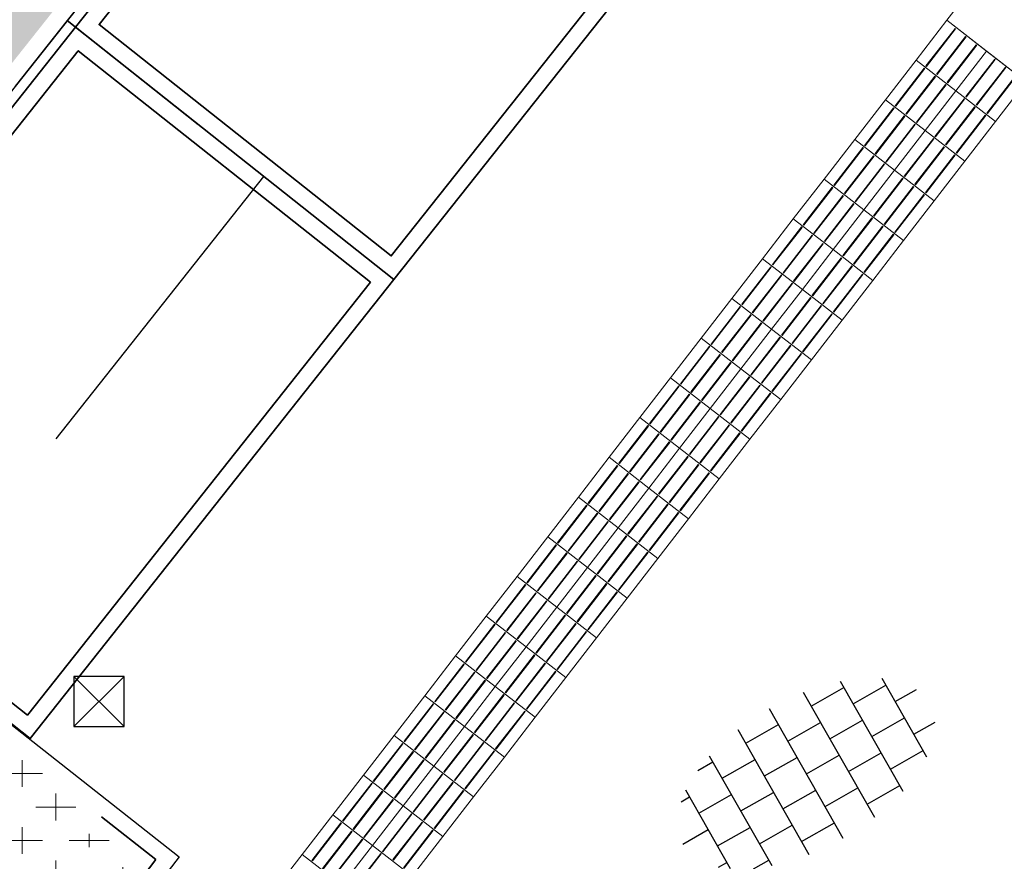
# Model space of a CAD drawing. Header units: metres. Extents: x -1 to 222837, y -2 to 853657.
# Tile 226 of 256: x 111375.3 to 111381.19, y 426513.08 to 426518.11. Entities that reach past the tile are written whole.
import ezdxf
from ezdxf.enums import TextEntityAlignment as Align

# ---------------------------------------------------------------- set-up
doc = ezdxf.new("R2010")
doc.units = ezdxf.units.M
doc.header["$XCLIPFRAME"] = 0
for name, pattern in [('VH-OPSLUITBAND_100X200', [16, 8, -2, 4, -2]), ('VH-TROTTOIRBAND_130-150', [15, 5, -2, 2, -2, 2, -2]), ('XX-HIDDEN', [4, 2, -2])]:
    doc.linetypes.add(name, pattern=pattern)
for name, color, linetype, lineweight in [('A-TXT-T25', 7, 'Continuous', 25), ('B-OI-RI-GWA_KOLK-S', 30, 'Continuous', 30), ('N-WE-GR-BOS-A', 42, 'Continuous', 18), ('N-WE-IE-MEUBILAIR_WEGMEUBILAIR_ABRI-G', 1, 'Continuous', 35), ('N-WE-OG-BEBOUWING_FUNDERING-G', 251, 'XX-HIDDEN', 25), ('N-WE-VH-KANTOPSLUITING_OPSLUITBAND_100X200-G VOETPAD', 150, 'VH-OPSLUITBAND_100X200', 35), ('N-WE-VH-KANTOPSLUITING_RWSBAND-G', 210, 'VH-TROTTOIRBAND_130-150', 35), ('N-WE-VH-KANTOPSLUITING_VOORKANT OB 100X200', 7, 'Continuous', 25), ('N-WE-VH-KANTOPSLUITING_VOORKANT RWS-BAND', 7, 'Continuous', 25), ('N-WE-VH-VERHARDING_ASFALT-A', 252, 'Continuous', 18), ('N-WE-VH-VERHARDING_TEGEL-S', 7, 'Continuous', 25), ('N-WE-VW-BLINDENGELEIDEROUTE-Geleidetegel_G', 30, 'Continuous', 18)]:
    doc.layers.add(name, color=color, linetype=linetype, lineweight=lineweight)
doc.layers.add('X-REF', color=7, linetype='Continuous')
doc.styles.add('NLCS-ISO', font='NLCS-ISO.ttf')
doc.styles.add('NLCS-ISO-ANNOTATIEF-T25', font='NLCS-ISO.ttf', dxfattribs={"height": 2.5})
doc.dimstyles.new('NLCS-ANNOTATIEF-T25-PIJL', dxfattribs={"dimtxt": 2.5, "dimasz": 2.5, "dimexe": 2, "dimexo": 2, "dimgap": 0.7, "dimtad": 1, "dimzin": 0, "dimdsep": 46, "dimtxsty": 'NLCS-ISO-ANNOTATIEF-T25', "dimcen": 0, "dimdle": 2, "dimclrd": 256, "dimclre": 256, "dimclrt": 256, "dimadec": 5, "dimazin": 0, "dimtfac": 1, "dimtofl": 0, "dimtmove": 1, "dimatfit": 0, "dimfxl": 2, "dimfxlon": 1, "dimtfillclr": 254, "dimtolj": 1, "dimtzin": 0, "dimlwd": 18, "dimlwe": 18, "dimarcsym": 0})
picture_1 = doc.add_image_def('image1.ecw', size_in_pixel=(400001, 250001))
picture_2 = doc.add_image_def('image2.ecw', size_in_pixel=(120000, 80000))
pattern_1 = [(0, (0, 0), (0.2, 0.2), [0.24, -0.16]), (90, (0.12, -0.08), (-0.8, 5e-17), [0.16, -0.24]), (90, (0.32, 0.12), (-0.8, 5e-17), [0.16, -0.24]), (90, (0.52, -0.04), (-0.8, 5e-17), [0.08, -0.32]), (90, (0.72, 0.16), (-0.8, 5e-17), [0.08, -0.32])]

# ---------------------------------------------------------------- blocks, each defined once
blk = doc.blocks.new('B-SRI-KOLK_STRAAT_300X300-SO')
at = {"color": 0}
for p, q in [((-0.75, 0), (0.75, 1.5)), ((0.75, 0), (-0.75, 1.5))]:
    blk.add_line(p, q, dxfattribs=at)
blk.add_3dface([(-0.75, 0), (0.75, 0), (0.75, 1.5), (-0.75, 1.5)], dxfattribs=at)
blk = doc.blocks.new('SVH-TEGEL_300X300_DUN_HALFST-SO')
for p, q in [((-1.5, -2.866), (-1.5, 2.866)), ((0, -2.973), (0, 2.973)), ((1.5, -2.866), (1.5, 2.866)), ((-3, -2.521), (-3, 2.521)), ((3, -2.521), (3, 2.521)), ((-3.698, 2.25), (-3, 2.25)), ((-1.5, 2.25), (0, 2.25)), ((1.5, 2.25), (3, 2.25)), ((-4.5, -1.802), (-4.5, 1.802)), ((4.5, -1.802), (4.5, 1.802)), ((-4.885, 1.5), (-4.5, 1.5)), ((-3, 1.5), (-1.5, 1.5)), ((0, 1.5), (1.5, 1.5)), ((3, 1.5), (4.5, 1.5)), ((-4.5, 0.75), (-3, 0.75)), ((-1.5, 0.75), (0, 0.75)), ((1.5, 0.75), (3, 0.75)), ((4.5, 0.75), (5.475, 0.75)), ((-5.658, 0), (-4.5, 0)), ((-3, 0), (-1.5, 0)), ((0, 0), (1.5, 0)), ((3, 0), (4.5, 0)), ((-4.5, -0.75), (-3, -0.75)), ((-1.5, -0.75), (0, -0.75)), ((1.5, -0.75), (3, -0.75)), ((4.5, -0.75), (5.475, -0.75)), ((-4.885, -1.5), (-4.5, -1.5)), ((-3, -1.5), (-1.5, -1.5)), ((0, -1.5), (1.5, -1.5)), ((3, -1.5), (4.5, -1.5)), ((-3.698, -2.25), (-3, -2.25)), ((-1.5, -2.25), (0, -2.25)), ((1.5, -2.25), (3, -2.25))]:
    blk.add_line(p, q)
at = {"style": 'NLCS-ISO'}
blk.add_attdef('FORMAAT', text='', height=1.8, dxfattribs=at).set_placement((-5.758, 0), align=Align.MIDDLE_RIGHT)
blk.add_attdef('KLEUR', text='', height=1.8, dxfattribs=at).set_placement((5.575, 0), align=Align.MIDDLE_LEFT)
at = {"style": 'NLCS-ISO', "flags": 1}
blk.add_attdef('FUNCTIE', text='', height=1.8, dxfattribs=at).set_placement((0.116, -3.585), align=Align.MIDDLE_CENTER)
blk = doc.blocks.new('*D1974')
at = {"layer": 'A-TXT-T25', "linetype": 'Continuous', "lineweight": 18, "transparency": 16777216}
for p, q in [((111377.1748, 426521.3082), (111377.0919, 426521.3739)), ((111373.3695, 426516.0303), (111377.095, 426520.7336)), ((111372.8284, 426515.8211), (111372.7455, 426515.8868))]:
    blk.add_line(p, q, dxfattribs=at)
at = {"layer": 'A-TXT-T25', "transparency": 16777216}
for points in [[(111377.0297, 426520.7853), (111377.1604, 426520.6818), (111377.4055, 426521.1255)], [(111373.3042, 426516.0821), (111373.4348, 426515.9786), (111373.059, 426515.6384)]]:
    blk.add_solid(points, dxfattribs=at)
at = {"layer": 'Defpoints', "color": 0, "transparency": 16777216}
for p in [(111377.4055, 426521.1255), (111377.7611, 426520.8438, 6.4024), (111373.4147, 426515.3567, 6.4024)]:
    blk.add_point(p, dxfattribs=at)
at = {"layer": 'A-TXT-T25', "transparency": 16777216, "insert": (111374.9266, 426518.6241), "char_height": 0.5, "attachment_point": 5, "rotation": 51.61655, "style": 'NLCS-ISO-ANNOTATIEF-T25'}
blk.add_mtext('\\A1;7.00', dxfattribs=at)

msp = doc.modelspace()

# ---------------------------------------------------------------- hatches: boundary and pattern name
at = {"layer": 'N-WE-GR-BOS-A', "transparency": 33554559}
h = msp.add_hatch(dxfattribs=at)
h.set_pattern_fill('AGR-BOSPLANTSOEN', color=102, scale=0.2, style=0, pattern_type=2)
h.set_pattern_definition(pattern_1)
h.paths.add_polyline_path([(111352.1191, 426524.9101), (111353.2, 426524.32), (111369.09, 426516.23), (111371.98, 426516.73), (111375.02, 426518.24), (111378.11, 426521.54), (111382.36, 426526.67), (111383.761, 426522.935), (111383.4582, 426522.6376), (111381.4211, 426519.9856), (111380.9517, 426520.3575), (111380.0318, 426519.1726), (111377.7448, 426520.9843), (111375.3093, 426517.9098), (111373.267, 426515.3318), (111373.341, 426515.2735), (111372.721, 426515.141), (111371.763, 426515.014), (111370.748, 426514.992), (111367.795, 426515.248), (111365.798, 426515.646), (111363.97, 426516.425), (111359.543, 426519.595)])
h = msp.add_hatch(dxfattribs=at)
h.set_pattern_fill('AGR-BOSPLANTSOEN', color=102, scale=0.2, style=0, pattern_type=2)
h.set_pattern_definition(pattern_1)
edge = h.paths.add_edge_path()
edge.add_line((111376.1352, 426513.0734), (111373.3407, 426515.2737))
edge.add_line((111373.3407, 426515.2737), (111372.721, 426515.141))
edge.add_line((111372.721, 426515.141), (111371.763, 426515.014))
edge.add_line((111371.763, 426515.014), (111370.748, 426514.992))
edge.add_line((111370.748, 426514.992), (111367.795, 426515.248))
edge.add_line((111367.795, 426515.248), (111365.798, 426515.646))
edge.add_line((111365.798, 426515.646), (111363.97, 426516.425))
edge.add_line((111363.97, 426516.425), (111359.543, 426519.595))
edge.add_line((111359.543, 426519.595), (111358.2252, 426518.0416))
edge.add_line((111358.2252, 426518.0416), (111359.9449, 426516.6877))
edge.add_arc((111374.717, 426535.4504), 23.88, 231.78606, 270.5708)
edge.add_line((111374.9549, 426511.5716), (111376.1352, 426513.0734))
at = {"layer": 'N-WE-VH-VERHARDING_ASFALT-A', "transparency": 33554559}
h = msp.add_hatch(dxfattribs=at)
h.set_pattern_fill('AVH-ASFALT', color=256, style=0, pattern_type=2)
h.set_pattern_definition([(60, (107770.70876, 433861.11063), (-0.173205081, 0.1), []), (120, (107770.70876, 433861.11063), (-0.173205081, -0.1), [])])
edge = h.paths.add_edge_path()
edge.add_line((111324.3521, 426542.0123), (111322.9068, 426543.1502))
edge.add_line((111322.9068, 426543.1502), (111310.2878, 426553.0853))
edge.add_line((111310.2878, 426553.0853), (111309.5174, 426553.6919))
edge.add_line((111309.5174, 426553.6919), (111308.7214, 426552.6412))
edge.add_line((111308.7214, 426552.6412), (111308.6689, 426552.5718))
edge.add_line((111308.6689, 426552.5718), (111308.629, 426552.519))
edge.add_line((111308.629, 426552.519), (111308.5964, 426552.4634))
edge.add_line((111308.5964, 426552.4634), (111308.4519, 426552.2796))
edge.add_line((111308.4519, 426552.2796), (111308.676, 426552.111))
edge.add_line((111308.676, 426552.111), (111313.435, 426548.411))
edge.add_line((111313.435, 426548.411), (111321.725, 426541.944))
edge.add_line((111321.725, 426541.944), (111328.03, 426537.053))
edge.add_line((111328.03, 426537.053), (111331.607, 426534.323))
edge.add_line((111331.607, 426534.323), (111334.748, 426531.913))
edge.add_line((111334.748, 426531.913), (111339.945, 426528.001))
edge.add_line((111339.945, 426528.001), (111346.436, 426523.322))
edge.add_line((111346.436, 426523.322), (111352.959, 426518.66))
edge.add_line((111352.959, 426518.66), (111355.8805, 426516.559))
edge.add_line((111355.8805, 426516.559), (111358.3241, 426514.6292))
edge.add_line((111358.3241, 426514.6292), (111360.4401, 426513.1251))
edge.add_line((111360.4401, 426513.1251), (111363.0544, 426511.5307))
edge.add_line((111363.0544, 426511.5307), (111364.5367, 426510.7298))
edge.add_line((111364.5367, 426510.7298), (111366.076, 426510.045))
edge.add_line((111366.076, 426510.045), (111367.8349, 426509.4273))
edge.add_line((111367.8349, 426509.4273), (111369.6399, 426508.9612))
edge.add_line((111369.6399, 426508.9612), (111369.964, 426508.89))
edge.add_line((111369.964, 426508.89), (111371.9185, 426508.6085))
edge.add_line((111371.9185, 426508.6085), (111373.8923, 426508.5499))
edge.add_line((111373.8923, 426508.5499), (111375.86, 426508.715))
edge.add_line((111375.86, 426508.715), (111377.4798, 426509.0405))
edge.add_line((111377.4798, 426509.0405), (111378.1625, 426509.2465))
edge.add_line((111378.1625, 426509.2465), (111379.0933, 426509.4576))
edge.add_line((111379.0933, 426509.4576), (111380.6089, 426509.9349))
edge.add_line((111380.6089, 426509.9349), (111381.4967, 426510.297))
edge.add_line((111381.4967, 426510.297), (111382.4864, 426510.7797))
edge.add_line((111382.4864, 426510.7797), (111384.1181, 426511.7707))
edge.add_line((111384.1181, 426511.7707), (111383.9658, 426512.2879))
edge.add_arc((111375.2015, 426524.4611), 15, 298.03415, 305.7529, ccw=False)
edge.add_arc((111375.2015, 426524.4611), 15, 272.52427, 298.03415, ccw=False)
edge.add_arc((111374.717, 426535.4504), 26, 231.78606, 272.52427, ccw=False)
edge.add_line((111358.6334, 426515.022), (111324.3521, 426542.0123))

# ---------------------------------------------------------------- linework, layer by layer
at = {"layer": 'N-WE-IE-MEUBILAIR_WEGMEUBILAIR_ABRI-G', "flags": 128}
for points in [[(111379.7145, 426519.2964), (111377.8121, 426520.8034), (111375.6387, 426518.06), (111377.5411, 426516.5529)], [(111379.574, 426519.2801), (111377.8284, 426520.663), (111375.7792, 426518.0763), (111377.5248, 426516.6934)], [(111377.5411, 426516.5529), (111375.6387, 426518.06), (111373.4654, 426515.3165), (111375.3678, 426513.8095)], [(111377.4006, 426516.5366), (111375.655, 426517.9195), (111373.6059, 426515.3328), (111375.3515, 426513.9499)]]:
    msp.add_lwpolyline(points, close=True, dxfattribs=at)
at = {"layer": 'N-WE-OG-BEBOUWING_FUNDERING-G', "flags": 128}
for points in [[(111378.9371, 426519.9122), (111377.7614, 426520.8436), (111375.588, 426518.1001), (111376.7638, 426517.1687)], [(111376.7638, 426517.1687), (111375.588, 426518.1001), (111373.4147, 426515.3567), (111374.5904, 426514.4252)]]:
    msp.add_lwpolyline(points, close=True, dxfattribs=at)
at = {"layer": 'N-WE-VH-KANTOPSLUITING_OPSLUITBAND_100X200-G VOETPAD', "flags": 128}
msp.add_lwpolyline([(111381.7568, 426520.4286), (111381.4211, 426519.9856), (111380.9517, 426520.3575), (111380.0318, 426519.1726), (111377.7448, 426520.9843), (111373.267, 426515.3318), (111376.1188, 426513.0863), (111374.9549, 426511.5716, -0.170865), (111359.9449, 426516.6877), (111322.9802, 426545.7906)], format="xyb", dxfattribs=at)
at = {"layer": 'N-WE-VH-KANTOPSLUITING_RWSBAND-G', "flags": 128}
msp.add_lwpolyline([(111321.4754, 426544.5571), (111324.4882, 426542.1852), (111358.7695, 426515.1949, 0.17965), (111375.8524, 426509.6954, 0.085115), (111380.7344, 426510.7558, 0.085115)], format="xyb", dxfattribs=at)
at = {"layer": 'N-WE-VH-KANTOPSLUITING_VOORKANT OB 100X200', "flags": 128}
msp.add_lwpolyline([(111376.2584, 426513.1038), (111375.0046, 426511.4721, -0.171387), (111359.883, 426516.6092), (111322.8569, 426545.7604), (111325.8952, 426552.5076)], format="xyb", dxfattribs=at)
msp.add_lwpolyline([(111383.5375, 426522.5766), (111381.4381, 426519.8446), (111380.9688, 426520.2164), (111380.0489, 426519.0315), (111377.7611, 426520.8438), (111373.4077, 426515.3483), (111376.2584, 426513.1038)], dxfattribs=at)
at = {"layer": 'N-WE-VH-KANTOPSLUITING_VOORKANT RWS-BAND', "flags": 128}
msp.add_lwpolyline([(111247.4271, 426598.0003), (111272.0178, 426579.2441, 0.021096), (111278.9341, 426574.4162), (111298.1034, 426562.204, -0.019752), (111302.9696, 426558.8266), (111305.738, 426556.6649), (111308.8821, 426554.192), (111310.2878, 426553.0853), (111322.9068, 426543.1502), (111324.3521, 426542.0123), (111358.6334, 426515.022, 0.17965), (111375.8621, 426509.4756, 0.11177), (111382.2514, 426511.2211)], format="xyb", dxfattribs=at)
at = {"layer": 'N-WE-VW-BLINDENGELEIDEROUTE-Geleidetegel_G', "flags": 128}
for points in [[(111381.3188, 426517.7351), (111381.6854, 426518.2101), (111381.2104, 426518.5767), (111380.8438, 426518.1017), (111381.3188, 426517.7351)], [(111380.6604, 426517.8643), (111380.8978, 426517.6808), (111381.0812, 426517.9182), (111380.8438, 426518.1017), (111380.6604, 426517.8643)], [(111380.6604, 426517.8643), (111380.8978, 426517.6808), (111381.0812, 426517.9182), (111380.8438, 426518.1017), (111380.6604, 426517.8643)], [(111380.8959, 426518.0513), (111380.8928, 426518.0538), (111380.7191, 426517.829), (111380.7223, 426517.8266)], [(111380.9592, 426518.0024), (111380.9561, 426518.0048), (111380.7824, 426517.7801), (111380.7856, 426517.7777)], [(111381.0225, 426517.9535), (111381.0194, 426517.9559), (111380.8457, 426517.7312), (111380.8489, 426517.7287)], [(111380.8978, 426517.6808), (111381.1352, 426517.4974), (111381.3186, 426517.7348), (111381.0812, 426517.9182), (111380.8978, 426517.6808)], [(111380.477, 426517.6269), (111380.7144, 426517.4434), (111380.8978, 426517.6808), (111380.6604, 426517.8643), (111380.477, 426517.6269)], [(111381.1333, 426517.8679), (111381.1302, 426517.8703), (111380.9565, 426517.6456), (111380.9597, 426517.6432)], [(111380.7125, 426517.8139), (111380.7093, 426517.8164), (111380.5357, 426517.5916), (111380.5389, 426517.5892)], [(111380.7758, 426517.765), (111380.7726, 426517.7674), (111380.599, 426517.5427), (111380.6022, 426517.5403)], [(111381.1966, 426517.819), (111381.1935, 426517.8214), (111381.0198, 426517.5967), (111381.023, 426517.5942)], [(111381.2599, 426517.7701), (111381.2568, 426517.7725), (111381.0831, 426517.5478), (111381.0863, 426517.5453)], [(111380.8391, 426517.7161), (111380.8359, 426517.7185), (111380.6623, 426517.4938), (111380.6655, 426517.4914)], [(111380.7144, 426517.4434), (111380.9518, 426517.26), (111381.1352, 426517.4974), (111380.8978, 426517.6808), (111380.7144, 426517.4434)], [(111380.7144, 426517.4434), (111380.9518, 426517.26), (111381.1352, 426517.4974), (111380.8978, 426517.6808), (111380.7144, 426517.4434)], [(111380.2936, 426517.3895), (111380.531, 426517.206), (111380.7144, 426517.4434), (111380.477, 426517.6269), (111380.2936, 426517.3895)], [(111380.2936, 426517.3895), (111380.531, 426517.206), (111380.7144, 426517.4434), (111380.477, 426517.6269), (111380.2936, 426517.3895)], [(111380.9499, 426517.6305), (111380.9467, 426517.6329), (111380.7731, 426517.4082), (111380.7763, 426517.4058)], [(111380.5291, 426517.5765), (111380.5259, 426517.579), (111380.3523, 426517.3542), (111380.3554, 426517.3518)], [(111380.5924, 426517.5276), (111380.5892, 426517.53), (111380.4156, 426517.3053), (111380.4188, 426517.3029)], [(111381.0132, 426517.5816), (111381.01, 426517.584), (111380.8364, 426517.3593), (111380.8396, 426517.3568)], [(111381.0765, 426517.5327), (111381.0733, 426517.5351), (111380.8997, 426517.3104), (111380.9029, 426517.3079)], [(111380.6557, 426517.4787), (111380.6525, 426517.4811), (111380.4789, 426517.2564), (111380.4821, 426517.254)], [(111380.531, 426517.206), (111380.7684, 426517.0226), (111380.9518, 426517.26), (111380.7144, 426517.4434), (111380.531, 426517.206)], [(111380.1102, 426517.1521), (111380.3476, 426516.9687), (111380.531, 426517.206), (111380.2936, 426517.3895), (111380.1102, 426517.1521)], [(111380.7665, 426517.3931), (111380.7633, 426517.3955), (111380.5897, 426517.1708), (111380.5928, 426517.1684)], [(111380.3457, 426517.3391), (111380.3425, 426517.3416), (111380.1689, 426517.1168), (111380.172, 426517.1144)], [(111380.8298, 426517.3442), (111380.8266, 426517.3466), (111380.653, 426517.1219), (111380.6561, 426517.1194)], [(111380.8931, 426517.2953), (111380.8899, 426517.2977), (111380.7163, 426517.073), (111380.7195, 426517.0705)], [(111380.409, 426517.2902), (111380.4058, 426517.2926), (111380.2322, 426517.0679), (111380.2353, 426517.0655)], [(111380.4723, 426517.2413), (111380.4691, 426517.2437), (111380.2955, 426517.019), (111380.2986, 426517.0166)], [(111380.3476, 426516.9687), (111380.585, 426516.7852), (111380.7684, 426517.0226), (111380.531, 426517.206), (111380.3476, 426516.9687)], [(111380.3476, 426516.9687), (111380.585, 426516.7852), (111380.7684, 426517.0226), (111380.531, 426517.206), (111380.3476, 426516.9687)], [(111379.9267, 426516.9147), (111380.1641, 426516.7313), (111380.3476, 426516.9687), (111380.1102, 426517.1521), (111379.9267, 426516.9147)], [(111379.9267, 426516.9147), (111380.1641, 426516.7313), (111380.3476, 426516.9687), (111380.1102, 426517.1521), (111379.9267, 426516.9147)], [(111380.5831, 426517.1557), (111380.5799, 426517.1581), (111380.4063, 426516.9334), (111380.4094, 426516.931)], [(111380.1622, 426517.1017), (111380.1591, 426517.1042), (111379.9854, 426516.8794), (111379.9886, 426516.877)], [(111380.6464, 426517.1068), (111380.6432, 426517.1092), (111380.4696, 426516.8845), (111380.4727, 426516.882)], [(111380.7097, 426517.0579), (111380.7065, 426517.0603), (111380.5329, 426516.8356), (111380.536, 426516.8331)], [(111380.2256, 426517.0528), (111380.2224, 426517.0553), (111380.0487, 426516.8305), (111380.0519, 426516.8281)], [(111380.2889, 426517.0039), (111380.2857, 426517.0063), (111380.1121, 426516.7816), (111380.1152, 426516.7792)], [(111380.1641, 426516.7313), (111380.4015, 426516.5478), (111380.585, 426516.7852), (111380.3476, 426516.9687), (111380.1641, 426516.7313)], [(111379.7433, 426516.6773), (111379.9807, 426516.4939), (111380.1641, 426516.7313), (111379.9267, 426516.9147), (111379.7433, 426516.6773)], [(111379.7433, 426516.6773), (111379.9807, 426516.4939), (111380.1641, 426516.7313), (111379.9267, 426516.9147), (111379.7433, 426516.6773)], [(111380.3996, 426516.9183), (111380.3965, 426516.9207), (111380.2228, 426516.696), (111380.226, 426516.6936)], [(111379.9788, 426516.8643), (111379.9757, 426516.8668), (111379.802, 426516.642), (111379.8052, 426516.6396)], [(111380.4629, 426516.8694), (111380.4598, 426516.8718), (111380.2861, 426516.6471), (111380.2893, 426516.6447)], [(111380.0421, 426516.8154), (111380.039, 426516.8179), (111379.8653, 426516.5931), (111379.8685, 426516.5907)], [(111380.1054, 426516.7665), (111380.1023, 426516.7689), (111379.9286, 426516.5442), (111379.9318, 426516.5418)], [(111380.5263, 426516.8205), (111380.5231, 426516.8229), (111380.3495, 426516.5982), (111380.3526, 426516.5957)], [(111379.9807, 426516.4939), (111380.2181, 426516.3104), (111380.4015, 426516.5478), (111380.1641, 426516.7313), (111379.9807, 426516.4939)], [(111379.5599, 426516.4399), (111379.7973, 426516.2565), (111379.9807, 426516.4939), (111379.7433, 426516.6773), (111379.5599, 426516.4399)], [(111380.2162, 426516.6809), (111380.2131, 426516.6833), (111380.0394, 426516.4586), (111380.0426, 426516.4562)], [(111379.7954, 426516.6269), (111379.7922, 426516.6294), (111379.6186, 426516.4046), (111379.6218, 426516.4022)], [(111380.2795, 426516.632), (111380.2764, 426516.6344), (111380.1027, 426516.4097), (111380.1059, 426516.4073)], [(111379.8587, 426516.578), (111379.8555, 426516.5805), (111379.6819, 426516.3557), (111379.6851, 426516.3533)], [(111379.922, 426516.5291), (111379.9189, 426516.5315), (111379.7452, 426516.3068), (111379.7484, 426516.3044)], [(111380.3428, 426516.5831), (111380.3397, 426516.5855), (111380.166, 426516.3608), (111380.1692, 426516.3583)], [(111379.7973, 426516.2565), (111380.0347, 426516.073), (111380.2181, 426516.3104), (111379.9807, 426516.4939), (111379.7973, 426516.2565)], [(111379.7973, 426516.2565), (111380.0347, 426516.073), (111380.2181, 426516.3104), (111379.9807, 426516.4939), (111379.7973, 426516.2565)], [(111379.3765, 426516.2025), (111379.6139, 426516.0191), (111379.7973, 426516.2565), (111379.5599, 426516.4399), (111379.3765, 426516.2025)], [(111379.3765, 426516.2025), (111379.6139, 426516.0191), (111379.7973, 426516.2565), (111379.5599, 426516.4399), (111379.3765, 426516.2025)], [(111380.0328, 426516.4435), (111380.0296, 426516.446), (111379.856, 426516.2212), (111379.8592, 426516.2188)], [(111379.612, 426516.3895), (111379.6088, 426516.392), (111379.4352, 426516.1672), (111379.4384, 426516.1648)], [(111380.0961, 426516.3946), (111380.0929, 426516.397), (111379.9193, 426516.1723), (111379.9225, 426516.1699)], [(111379.6753, 426516.3406), (111379.6721, 426516.3431), (111379.4985, 426516.1183), (111379.5017, 426516.1159)], [(111380.1594, 426516.3457), (111380.1563, 426516.3481), (111379.9826, 426516.1234), (111379.9858, 426516.1209)], [(111379.7386, 426516.2917), (111379.7354, 426516.2941), (111379.5618, 426516.0694), (111379.565, 426516.067)], [(111379.6139, 426516.0191), (111379.8513, 426515.8356), (111380.0347, 426516.073), (111379.7973, 426516.2565), (111379.6139, 426516.0191)], [(111379.1931, 426515.9651), (111379.4305, 426515.7817), (111379.6139, 426516.0191), (111379.3765, 426516.2025), (111379.1931, 426515.9651)], [(111379.8494, 426516.2061), (111379.8462, 426516.2086), (111379.6726, 426515.9838), (111379.6757, 426515.9814)], [(111379.4286, 426516.1521), (111379.4254, 426516.1546), (111379.2518, 426515.9298), (111379.2549, 426515.9274)], [(111379.9127, 426516.1572), (111379.9095, 426516.1596), (111379.7359, 426515.9349), (111379.7391, 426515.9325)], [(111379.4919, 426516.1032), (111379.4887, 426516.1057), (111379.3151, 426515.8809), (111379.3182, 426515.8785)], [(111379.976, 426516.1083), (111379.9728, 426516.1107), (111379.7992, 426515.886), (111379.8024, 426515.8835)], [(111379.5552, 426516.0543), (111379.552, 426516.0568), (111379.3784, 426515.832), (111379.3815, 426515.8296)], [(111379.4305, 426515.7817), (111379.6679, 426515.5982), (111379.8513, 426515.8356), (111379.6139, 426516.0191), (111379.4305, 426515.7817)], [(111379.4305, 426515.7817), (111379.6679, 426515.5982), (111379.8513, 426515.8356), (111379.6139, 426516.0191), (111379.4305, 426515.7817)], [(111379.0096, 426515.7277), (111379.247, 426515.5443), (111379.4305, 426515.7817), (111379.1931, 426515.9651), (111379.0096, 426515.7277)], [(111379.0096, 426515.7277), (111379.247, 426515.5443), (111379.4305, 426515.7817), (111379.1931, 426515.9651), (111379.0096, 426515.7277)], [(111379.666, 426515.9687), (111379.6628, 426515.9712), (111379.4892, 426515.7464), (111379.4923, 426515.744)], [(111379.2451, 426515.9147), (111379.242, 426515.9172), (111379.0683, 426515.6924), (111379.0715, 426515.69)], [(111379.7293, 426515.9198), (111379.7261, 426515.9222), (111379.5525, 426515.6975), (111379.5556, 426515.6951)], [(111379.3085, 426515.8658), (111379.3053, 426515.8683), (111379.1317, 426515.6435), (111379.1348, 426515.6411)], [(111379.7926, 426515.8709), (111379.7894, 426515.8733), (111379.6158, 426515.6486), (111379.6189, 426515.6462)], [(111379.3718, 426515.8169), (111379.3686, 426515.8194), (111379.195, 426515.5946), (111379.1981, 426515.5922)], [(111379.247, 426515.5443), (111379.4844, 426515.3608), (111379.6679, 426515.5982), (111379.4305, 426515.7817), (111379.247, 426515.5443)], [(111378.8262, 426515.4903), (111379.0636, 426515.3069), (111379.247, 426515.5443), (111379.0096, 426515.7277), (111378.8262, 426515.4903)], [(111378.8262, 426515.4903), (111379.0636, 426515.3069), (111379.247, 426515.5443), (111379.0096, 426515.7277), (111378.8262, 426515.4903)], [(111379.4825, 426515.7313), (111379.4794, 426515.7338), (111379.3057, 426515.509), (111379.3089, 426515.5066)], [(111379.0617, 426515.6773), (111379.0586, 426515.6798), (111378.8849, 426515.455), (111378.8881, 426515.4526)], [(111379.5459, 426515.6824), (111379.5427, 426515.6848), (111379.3691, 426515.4601), (111379.3722, 426515.4577)], [(111379.125, 426515.6284), (111379.1219, 426515.6309), (111378.9482, 426515.4061), (111378.9514, 426515.4037)], [(111379.6092, 426515.6335), (111379.606, 426515.6359), (111379.4324, 426515.4112), (111379.4355, 426515.4088)], [(111379.1883, 426515.5795), (111379.1852, 426515.582), (111379.0115, 426515.3572), (111379.0147, 426515.3548)], [(111379.0636, 426515.3069), (111379.301, 426515.1235), (111379.4844, 426515.3608), (111379.247, 426515.5443), (111379.0636, 426515.3069)], [(111378.6428, 426515.2529), (111378.8802, 426515.0695), (111379.0636, 426515.3069), (111378.8262, 426515.4903), (111378.6428, 426515.2529)], [(111379.2991, 426515.4939), (111379.296, 426515.4964), (111379.1223, 426515.2716), (111379.1255, 426515.2692)], [(111378.8783, 426515.4399), (111378.8751, 426515.4424), (111378.7015, 426515.2176), (111378.7047, 426515.2152)], [(111379.3624, 426515.445), (111379.3593, 426515.4475), (111379.1856, 426515.2227), (111379.1888, 426515.2203)], [(111378.9416, 426515.391), (111378.9385, 426515.3935), (111378.7648, 426515.1687), (111378.768, 426515.1663)], [(111379.4257, 426515.3961), (111379.4226, 426515.3985), (111379.2489, 426515.1738), (111379.2521, 426515.1714)], [(111379.0049, 426515.3421), (111379.0018, 426515.3446), (111378.8281, 426515.1198), (111378.8313, 426515.1174)], [(111378.8802, 426515.0695), (111379.1176, 426514.8861), (111379.301, 426515.1235), (111379.0636, 426515.3069), (111378.8802, 426515.0695)], [(111378.8802, 426515.0695), (111379.1176, 426514.8861), (111379.301, 426515.1235), (111379.0636, 426515.3069), (111378.8802, 426515.0695)], [(111378.4594, 426515.0155), (111378.6968, 426514.8321), (111378.8802, 426515.0695), (111378.6428, 426515.2529), (111378.4594, 426515.0155)], [(111378.4594, 426515.0155), (111378.6968, 426514.8321), (111378.8802, 426515.0695), (111378.6428, 426515.2529), (111378.4594, 426515.0155)], [(111379.1157, 426515.2565), (111379.1125, 426515.259), (111378.9389, 426515.0342), (111378.9421, 426515.0318)], [(111378.6949, 426515.2025), (111378.6917, 426515.205), (111378.5181, 426514.9803), (111378.5213, 426514.9778)], [(111379.179, 426515.2076), (111379.1758, 426515.2101), (111379.0022, 426514.9853), (111379.0054, 426514.9829)], [(111378.7582, 426515.1536), (111378.755, 426515.1561), (111378.5814, 426514.9313), (111378.5846, 426514.9289)], [(111379.2423, 426515.1587), (111379.2392, 426515.1611), (111379.0655, 426514.9364), (111379.0687, 426514.934)], [(111378.8215, 426515.1047), (111378.8183, 426515.1072), (111378.6447, 426514.8824), (111378.6479, 426514.88)], [(111378.6968, 426514.8321), (111378.9342, 426514.6487), (111379.1176, 426514.8861), (111378.8802, 426515.0695), (111378.6968, 426514.8321)], [(111378.276, 426514.7781), (111378.5134, 426514.5947), (111378.6968, 426514.8321), (111378.4594, 426515.0155), (111378.276, 426514.7781)], [(111378.9323, 426515.0191), (111378.9291, 426515.0216), (111378.7555, 426514.7968), (111378.7587, 426514.7944)], [(111378.5115, 426514.9651), (111378.5083, 426514.9676), (111378.3347, 426514.7429), (111378.3378, 426514.7404)], [(111378.9956, 426514.9702), (111378.9924, 426514.9727), (111378.8188, 426514.7479), (111378.822, 426514.7455)], [(111378.5748, 426514.9162), (111378.5716, 426514.9187), (111378.398, 426514.6939), (111378.4011, 426514.6915)], [(111379.0589, 426514.9213), (111379.0557, 426514.9237), (111378.8821, 426514.699), (111378.8853, 426514.6966)], [(111378.6381, 426514.8673), (111378.6349, 426514.8698), (111378.4613, 426514.645), (111378.4644, 426514.6426)], [(111378.5134, 426514.5947), (111378.7508, 426514.4113), (111378.9342, 426514.6487), (111378.6968, 426514.8321), (111378.5134, 426514.5947)], [(111378.5134, 426514.5947), (111378.7508, 426514.4113), (111378.9342, 426514.6487), (111378.6968, 426514.8321), (111378.5134, 426514.5947)], [(111378.0926, 426514.5407), (111378.3299, 426514.3573), (111378.5134, 426514.5947), (111378.276, 426514.7781), (111378.0926, 426514.5407)], [(111378.0926, 426514.5407), (111378.3299, 426514.3573), (111378.5134, 426514.5947), (111378.276, 426514.7781), (111378.0926, 426514.5407)], [(111378.7489, 426514.7817), (111378.7457, 426514.7842), (111378.5721, 426514.5594), (111378.5752, 426514.557)], [(111378.3281, 426514.7277), (111378.3249, 426514.7302), (111378.1513, 426514.5055), (111378.1544, 426514.503)], [(111378.8122, 426514.7328), (111378.809, 426514.7353), (111378.6354, 426514.5105), (111378.6385, 426514.5081)], [(111378.3914, 426514.6788), (111378.3882, 426514.6813), (111378.2146, 426514.4565), (111378.2177, 426514.4541)], [(111378.8755, 426514.6839), (111378.8723, 426514.6863), (111378.6987, 426514.4616), (111378.7018, 426514.4592)], [(111378.4547, 426514.6299), (111378.4515, 426514.6324), (111378.2779, 426514.4076), (111378.281, 426514.4052)], [(111378.3299, 426514.3573), (111378.5673, 426514.1739), (111378.7508, 426514.4113), (111378.5134, 426514.5947), (111378.3299, 426514.3573)], [(111377.9091, 426514.3033), (111378.1465, 426514.1199), (111378.3299, 426514.3573), (111378.0926, 426514.5407), (111377.9091, 426514.3033)], [(111377.9091, 426514.3033), (111378.1465, 426514.1199), (111378.3299, 426514.3573), (111378.0926, 426514.5407), (111377.9091, 426514.3033)], [(111378.5655, 426514.5443), (111378.5623, 426514.5468), (111378.3886, 426514.322), (111378.3918, 426514.3196)], [(111378.1446, 426514.4903), (111378.1415, 426514.4928), (111377.9678, 426514.2681), (111377.971, 426514.2656)], [(111378.6288, 426514.4954), (111378.6256, 426514.4979), (111378.452, 426514.2731), (111378.4551, 426514.2707)], [(111378.2079, 426514.4414), (111378.2048, 426514.4439), (111378.0311, 426514.2191), (111378.0343, 426514.2167)], [(111378.6921, 426514.4465), (111378.6889, 426514.4489), (111378.5153, 426514.2242), (111378.5184, 426514.2218)], [(111378.2712, 426514.3925), (111378.2681, 426514.395), (111378.0944, 426514.1702), (111378.0976, 426514.1678)], [(111378.1465, 426514.1199), (111378.3839, 426513.9365), (111378.5673, 426514.1739), (111378.3299, 426514.3573), (111378.1465, 426514.1199)], [(111377.7257, 426514.0659), (111377.9631, 426513.8825), (111378.1465, 426514.1199), (111377.9091, 426514.3033), (111377.7257, 426514.0659)], [(111378.382, 426514.3069), (111378.3789, 426514.3094), (111378.2052, 426514.0846), (111378.2084, 426514.0822)], [(111377.9612, 426514.253), (111377.9581, 426514.2554), (111377.7844, 426514.0307), (111377.7876, 426514.0282)], [(111378.4453, 426514.258), (111378.4422, 426514.2605), (111378.2685, 426514.0357), (111378.2717, 426514.0333)], [(111378.0245, 426514.204), (111378.0214, 426514.2065), (111377.8477, 426513.9817), (111377.8509, 426513.9793)], [(111378.5086, 426514.2091), (111378.5055, 426514.2116), (111378.3318, 426513.9868), (111378.335, 426513.9844)], [(111378.0878, 426514.1551), (111378.0847, 426514.1576), (111377.911, 426513.9328), (111377.9142, 426513.9304)], [(111377.9631, 426513.8825), (111378.2005, 426513.6991), (111378.3839, 426513.9365), (111378.1465, 426514.1199), (111377.9631, 426513.8825)], [(111377.9631, 426513.8825), (111378.2005, 426513.6991), (111378.3839, 426513.9365), (111378.1465, 426514.1199), (111377.9631, 426513.8825)], [(111377.5423, 426513.8285), (111377.7797, 426513.6451), (111377.9631, 426513.8825), (111377.7257, 426514.0659), (111377.5423, 426513.8285)], [(111377.5423, 426513.8285), (111377.7797, 426513.6451), (111377.9631, 426513.8825), (111377.7257, 426514.0659), (111377.5423, 426513.8285)], [(111378.1986, 426514.0695), (111378.1954, 426514.072), (111378.0218, 426513.8472), (111378.025, 426513.8448)], [(111377.7778, 426514.0156), (111377.7746, 426514.018), (111377.601, 426513.7933), (111377.6042, 426513.7908)], [(111378.2619, 426514.0206), (111378.2588, 426514.0231), (111378.0851, 426513.7983), (111378.0883, 426513.7959)], [(111377.8411, 426513.9666), (111377.8379, 426513.9691), (111377.6643, 426513.7444), (111377.6675, 426513.7419)], [(111378.3252, 426513.9717), (111378.3221, 426513.9742), (111378.1484, 426513.7494), (111378.1516, 426513.747)], [(111377.9044, 426513.9177), (111377.9012, 426513.9202), (111377.7276, 426513.6954), (111377.7308, 426513.693)], [(111377.3589, 426513.5911), (111377.5963, 426513.4077), (111377.7797, 426513.6451), (111377.5423, 426513.8285), (111377.3589, 426513.5911)], [(111377.7797, 426513.6451), (111378.0171, 426513.4617), (111378.2005, 426513.6991), (111377.9631, 426513.8825), (111377.7797, 426513.6451)], [(111378.0152, 426513.8321), (111378.012, 426513.8346), (111377.8384, 426513.6098), (111377.8416, 426513.6074)], [(111377.5944, 426513.7782), (111377.5912, 426513.7806), (111377.4176, 426513.5559), (111377.4207, 426513.5534)], [(111378.0785, 426513.7832), (111378.0753, 426513.7857), (111377.9017, 426513.5609), (111377.9049, 426513.5585)], [(111377.6577, 426513.7292), (111377.6545, 426513.7317), (111377.4809, 426513.507), (111377.484, 426513.5045)], [(111378.1418, 426513.7343), (111378.1386, 426513.7368), (111377.965, 426513.512), (111377.9682, 426513.5096)], [(111377.721, 426513.6803), (111377.7178, 426513.6828), (111377.5442, 426513.458), (111377.5474, 426513.4556)], [(111377.1755, 426513.3537), (111377.4129, 426513.1703), (111377.5963, 426513.4077), (111377.3589, 426513.5911), (111377.1755, 426513.3537)], [(111377.1755, 426513.3537), (111377.4129, 426513.1703), (111377.5963, 426513.4077), (111377.3589, 426513.5911), (111377.1755, 426513.3537)], [(111377.5963, 426513.4077), (111377.8337, 426513.2243), (111378.0171, 426513.4617), (111377.7797, 426513.6451), (111377.5963, 426513.4077)], [(111377.5963, 426513.4077), (111377.8337, 426513.2243), (111378.0171, 426513.4617), (111377.7797, 426513.6451), (111377.5963, 426513.4077)], [(111377.8318, 426513.5947), (111377.8286, 426513.5972), (111377.655, 426513.3724), (111377.6581, 426513.37)], [(111377.411, 426513.5408), (111377.4078, 426513.5432), (111377.2342, 426513.3185), (111377.2373, 426513.316)], [(111377.8951, 426513.5458), (111377.8919, 426513.5483), (111377.7183, 426513.3235), (111377.7214, 426513.3211)], [(111377.4743, 426513.4918), (111377.4711, 426513.4943), (111377.2975, 426513.2696), (111377.3006, 426513.2671)], [(111377.9584, 426513.4969), (111377.9552, 426513.4994), (111377.7816, 426513.2746), (111377.7848, 426513.2722)], [(111377.5376, 426513.4429), (111377.5344, 426513.4454), (111377.3608, 426513.2206), (111377.3639, 426513.2182)], [(111376.992, 426513.1163), (111377.2294, 426512.9329), (111377.4129, 426513.1703), (111377.1755, 426513.3537), (111376.992, 426513.1163)], [(111376.992, 426513.1163), (111377.2294, 426512.9329), (111377.4129, 426513.1703), (111377.1755, 426513.3537), (111376.992, 426513.1163)], [(111377.4129, 426513.1703), (111377.6503, 426512.9869), (111377.8337, 426513.2243), (111377.5963, 426513.4077), (111377.4129, 426513.1703)], [(111377.6484, 426513.3573), (111377.6452, 426513.3598), (111377.4716, 426513.1351), (111377.4747, 426513.1326)], [(111377.2275, 426513.3034), (111377.2244, 426513.3058), (111377.0507, 426513.0811), (111377.0539, 426513.0786)], [(111377.7117, 426513.3084), (111377.7085, 426513.3109), (111377.5349, 426513.0861), (111377.538, 426513.0837)], [(111377.2908, 426513.2545), (111377.2877, 426513.2569), (111377.114, 426513.0322), (111377.1172, 426513.0297)], [(111377.775, 426513.2595), (111377.7718, 426513.262), (111377.5982, 426513.0372), (111377.6013, 426513.0348)], [(111377.3542, 426513.2055), (111377.351, 426513.208), (111377.1774, 426512.9832), (111377.1805, 426512.9808)], [(111377.2294, 426512.9329), (111377.4668, 426512.7495), (111377.6503, 426512.9869), (111377.4129, 426513.1703), (111377.2294, 426512.9329)], [(111377.4649, 426513.1199), (111377.4618, 426513.1224), (111377.2881, 426512.8977), (111377.2913, 426512.8952)], [(111376.8086, 426512.8789), (111377.046, 426512.6955), (111377.2294, 426512.9329), (111376.992, 426513.1163), (111376.8086, 426512.8789)]]:
    msp.add_lwpolyline(points, close=True, dxfattribs=at)

# ---------------------------------------------------------------- block references
at = {"layer": 'B-OI-RI-GWA_KOLK-S', "xscale": 0.1999999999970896, "yscale": 0.1999999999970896, "zscale": 0.1999999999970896}
msp.add_blockref('B-SRI-KOLK_STRAAT_300X300-SO', (111375.779, 426513.881, -0.073), dxfattribs=at)
msp.add_blockref('B-SRI-KOLK_STRAAT_300X300-SO', (111375.779, 426513.881, -0.073), dxfattribs=at)
at = {"layer": 'N-WE-VH-VERHARDING_TEGEL-S', "xscale": 0.15, "yscale": 0.15, "zscale": 0.15, "rotation": 29.66828503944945}
msp.add_blockref('SVH-TEGEL_300X300_DUN_HALFST-SO', (111380.0048, 426513.5995, -6.4024), dxfattribs=at)

# ---------------------------------------------------------------- dimensions: what is measured, and where the dimension line sits
at = {"layer": 'A-TXT-T25'}
dim = msp.add_aligned_dim(p1=(111373.4147, 426515.3567, -0.1), p2=(111377.7611, 426520.8438, -0.1), distance=0.4537, dimstyle='NLCS-ANNOTATIEF-T25-PIJL', dxfattribs=at)
dim.commit()
dim.dimension.update_dxf_attribs({"geometry": '*D1974', "text_midpoint": (111374.9266, 426518.6241, -6.5024)})

# ---------------------------------------------------------------- pictures from other files: only their frames are drawn
at = {"layer": 'X-REF'}
image = msp.add_image(picture_1, insert=(100000.0001, 424999.9001), size_in_units=(40000, 25000.0375), dxfattribs=at)
image.set_boundary_path([(93497.8255, 208977.5368), (156894.5073, 250000.5)])
image = msp.add_image(picture_2, insert=(109499.5231, 424999.9595), size_in_units=(6001.8618, 4001.2412), dxfattribs=at)
image.dxf.flags = 7

doc.saveas('drawing.dxf')
